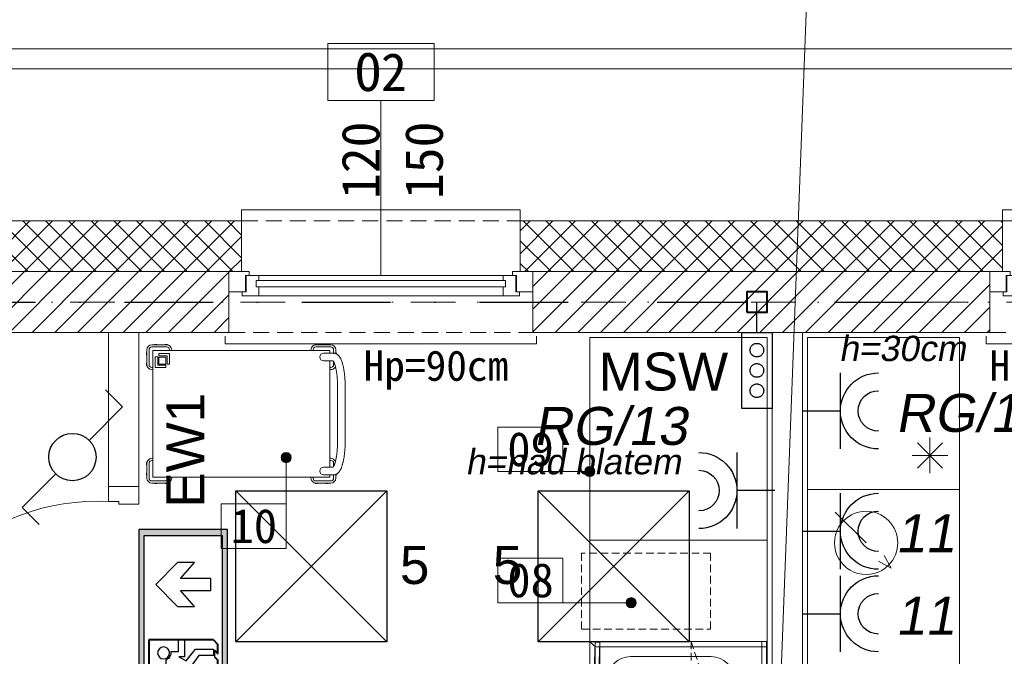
# Model space of a CAD drawing. Header units: millimetres. Extents: x 10621 to 19021, y -6486 to -3516.
# Tile 14 of 26: x 11590 to 11978, y -4113 to -3862. Entities that reach past the tile are written whole.
import ezdxf
from ezdxf.enums import TextEntityAlignment as Align

# ---------------------------------------------------------------- set-up
doc = ezdxf.new("R2010")
doc.units = ezdxf.units.MM
for name, pattern in [('DASHDOT', [1, 0.5, -0.25, 0, -0.25]), ('DASHED', [0.75, 0.5, -0.25]), ('HIDDEN2', [4.7625, 3.175, -1.5875]), ('Kreski i kropki', [335.138881, 176.388884, -88.194442, 0, -70.555556])]:
    doc.linetypes.add(name, pattern=pattern)
doc.layers.get('0').update_dxf_attribs({"color": 8, "lineweight": 15})
for name, color, linetype, lineweight in [('3987417c-e224-4861-8c51-863ca10e2d8a$0$LABO _ WYPOSAŻENIE _ 3 WIDOKOWA CIENKA', 8, 'Continuous', 15), ('3987417c-e224-4861-8c51-863ca10e2d8a$0$T_opisy', 8, 'Continuous', 15), ('___ROK_01', 1, 'Continuous', 30), ('___ROK_03', 7, 'Continuous', 20), ('___ROK_04', 94, 'Continuous', 30), ('___ROK_05', 1, 'Continuous', 30), ('___ROK_Oświetlenie ewakuacyjne', 6, 'Continuous', 30), ('_k_aranżacja', 8, 'Continuous', 15), ('_k_krawężnik', 8, 'Continuous', 15), ('_k_kreskowanie', 8, 'Continuous', 15), ('_k_ocieplenie', 8, 'Continuous', 15), ('_k_opis', 8, 'Continuous', 15), ('_k_osie', 8, 'Kreski i kropki', 15), ('_k_stolarka', 8, 'Continuous', 15), ('_k_wyposażenia', 8, 'Continuous', 15), ('_k_zarys', 8, 'HIDDEN2', 15), ('_k_śc_dz_nadziemie', 8, 'Continuous', 15), ('_k_ściany', 8, 'Continuous', 15)]:
    doc.layers.add(name, color=color, linetype=linetype, lineweight=lineweight)
doc.styles.add('3987417c-e224-4861-8c51-863ca10e2d8a$0$MAJOR', font='ROMANS.SHX', dxfattribs={"width": 0.7})
doc.styles.add('GENERATED_STYLE_1', font='msgothic.ttc')
doc.styles.add('Malanow_1_100', font='isocpeur.ttf')
doc.styles.get("Standard").update_dxf_attribs({"font": 'arial.ttf'})

# ---------------------------------------------------------------- blocks, each defined once
blk = doc.blocks.new('czajnik')
at = {"layer": '_k_wyposażenia'}
for p, q in [((29072.91, -2966.98), (29060.75, -2954.83)), ((29082.82, -2976.9), (29077.86, -2974.14)), ((29082.82, -2976.9), (29080.07, -2971.93))]:
    blk.add_line(p, q, dxfattribs=at)
for start_param, end_param in [(3.141593, 6.283185), (0, 3.141593)]:
    blk.add_ellipse((29072.91, -2966.98), major_axis=(-8.84, 8.84), ratio=1, start_param=start_param, end_param=end_param, dxfattribs=at)
blk = doc.blocks.new('3987417c-e224-4861-8c51-863ca10e2d8a$0$A$Ca22019d2')
for p, q in [((7.95, 54.75), (2.15, 54.75)), ((4.05, 54.9), (3.15, 54.9)), ((3.15, 54.9), (3.15, 54.75)), ((4.05, 54.75), (4.05, 54.9)), ((8.25, 54.9), (7.35, 54.9)), ((7.35, 54.9), (7.35, 54.75)), ((8.25, 54.73), (8.25, 54.9)), ((66.65, 54.9), (67.55, 54.9)), ((66.65, 54.9), (66.65, 54.73)), ((66.95, 54.75), (72.75, 54.75)), ((67.55, 54.75), (67.55, 54.9)), ((70.85, 54.9), (71.75, 54.9)), ((70.85, 54.9), (70.85, 54.75)), ((71.75, 54.75), (71.75, 54.9)), ((0, 50.85), (0, 51.75)), ((0.15, 51.75), (0, 51.75)), ((0, 50.85), (0.15, 50.85)), ((0.15, 46.95), (0.15, 52.75)), ((1, 52.75), (1, 46.95)), ((2.15, 53.9), (7.95, 53.9)), ((9.1, 52.75), (9.1, 52.45)), ((9.95, 52.45), (9.95, 52.75)), ((64.95, 52.45), (64.95, 52.75)), ((65.8, 52.75), (65.8, 52.45)), ((72.75, 53.9), (66.95, 53.9)), ((70.35, 51.45), (69.95, 51.45)), ((73.92, 51.45), (70.35, 51.45)), ((73.9, 52.75), (73.9, 51.45)), ((74.75, 51.29), (74.75, 52.75)), ((74.9, 51.75), (74.75, 51.75)), ((74.9, 51.23), (74.9, 51.75)), ((0, 46.65), (0, 47.55)), ((0.15, 47.55), (0, 47.55)), ((69.95, 48.45), (70.35, 48.45)), ((70.35, 48.45), (73.68, 48.45)), ((73.9, 48.11), (73.9, 46.95)), ((0, 46.65), (0.17, 46.65)), ((2.15, 45.8), (2.45, 45.8)), ((2.45, 44.95), (2.15, 44.95)), ((72.75, 45.8), (72.45, 45.8)), ((72.45, 44.95), (72.75, 44.95)), ((75.45, 38.25), (75.45, 16.65)), ((78.45, 16.65), (78.45, 38.25)), ((0, 8.25), (0, 7.35)), ((0.17, 8.25), (0, 8.25)), ((0.15, 7.95), (0.15, 2.15)), ((1, 2.15), (1, 7.95)), ((2.45, 9.95), (2.15, 9.95)), ((2.15, 9.1), (2.45, 9.1)), ((72.45, 9.95), (72.75, 9.95)), ((72.75, 9.1), (72.45, 9.1)), ((73.9, 6.79), (73.9, 7.95)), ((0, 7.35), (0.15, 7.35)), ((0, 4.05), (0, 3.15)), ((0.15, 4.05), (0, 4.05)), ((70.35, 6.45), (69.95, 6.45)), ((73.68, 6.45), (70.35, 6.45)), ((0, 3.15), (0.15, 3.15)), ((2.15, 1), (7.95, 1)), ((7.95, 0.15), (2.15, 0.15)), ((3.15, 0.15), (3.15, 0)), ((4.05, 0), (3.15, 0)), ((4.05, 0), (4.05, 0.15)), ((7.35, 0.15), (7.35, 0)), ((8.25, 0), (7.35, 0)), ((8.25, 0), (8.25, 0.17)), ((9.1, 2.15), (9.1, 2.45)), ((9.95, 2.45), (9.95, 2.15)), ((64.95, 2.45), (64.95, 2.15)), ((65.8, 2.15), (65.8, 2.45)), ((66.65, 0.17), (66.65, 0)), ((66.65, 0), (67.55, 0)), ((72.75, 1), (66.95, 1)), ((66.95, 0.15), (72.75, 0.15)), ((67.55, 0), (67.55, 0.15)), ((69.95, 3.45), (70.35, 3.45)), ((70.35, 3.45), (73.92, 3.45)), ((70.85, 0.15), (70.85, 0)), ((70.85, 0), (71.75, 0)), ((71.75, 0), (71.75, 0.15)), ((73.9, 2.15), (73.9, 3.45)), ((74.75, 3.61), (74.75, 2.15)), ((74.75, 3.15), (74.9, 3.15)), ((74.9, 3.67), (74.9, 3.15))]:
    blk.add_line(p, q)
for points in [[(72.45, 3.45), (72.45, 2.45), (2.45, 2.45), (2.45, 52.45), (72.45, 52.45), (72.45, 51.45)], [(72.45, 48.45), (72.45, 6.45)], [(3.48, 4.94), (3.48, 9.13), (7.69, 9.13), (7.69, 8.21), (4.42, 8.21), (4.42, 4.94), (3.48, 4.94), (4.42, 4.94)], [(4.91, 4.47), (8.17, 4.47), (8.17, 7.72), (9.1, 7.72), (9.1, 3.53), (4.91, 3.53), (4.91, 4.47)]]:
    blk.add_lwpolyline(points)
blk.add_lwpolyline([(4.92, 7.72), (7.67, 7.72), (7.67, 4.97), (4.92, 4.97)], close=True)
for centre, radius, start, end in [((2.15, 52.75), 2, 90, 180), ((7.95, 52.75), 2, 0, 90), ((66.95, 52.75), 2, 90, 180), ((72.75, 52.75), 2, 0, 90), ((2.15, 52.75), 1.15, 90, 180), ((7.95, 52.75), 1.15, 0, 90), ((66.95, 52.75), 1.15, 90, 180), ((69.95, 49.95), 1.5, 90, 270), ((72.75, 52.75), 1.15, 0, 90), ((2.15, 46.95), 2, 180, 270), ((2.15, 46.95), 1.15, 180, 270), ((72.75, 46.95), 1.15, 270, 0), ((72.75, 46.95), 2, 270, 337.6585), ((2.15, 7.95), 2, 90, 180), ((2.15, 7.95), 1.15, 90, 180), ((72.75, 7.95), 2, 21.6954, 90), ((72.75, 7.95), 1.15, 0, 90), ((69.95, 4.95), 1.5, 90, 270), ((2.15, 2.15), 2, 180, 270), ((2.15, 2.15), 1.15, 180, 270), ((7.95, 2.15), 2, 270, 0), ((7.95, 2.15), 1.15, 270, 0), ((66.95, 2.15), 2, 180, 270), ((66.95, 2.15), 1.15, 180, 270), ((72.75, 2.15), 2, 270, 0), ((72.75, 2.15), 1.15, 270, 0)]:
    blk.add_arc(centre, radius, start, end)
for points, knots in [([(78.45, 38.25), (78.45, 38.36), (78.45, 38.68), (78.44, 39.21), (78.42, 39.83), (78.4, 40.45), (78.37, 41.07), (78.32, 41.68), (78.27, 42.28), (78.21, 42.87), (78.15, 43.45), (78.07, 44.02), (77.99, 44.58), (77.9, 45.12), (77.8, 45.65), (77.69, 46.16), (77.58, 46.65), (77.46, 47.13), (77.32, 47.59), (77.18, 48.03), (77.03, 48.45), (76.87, 48.86), (76.69, 49.24), (76.5, 49.61), (76.29, 49.96), (76.07, 50.27), (75.85, 50.53), (75.63, 50.75), (75.41, 50.93), (75.19, 51.09), (74.95, 51.21), (74.7, 51.32), (74.44, 51.4), (74.17, 51.44), (74, 51.45), (73.92, 51.45)], [0, 0, 0, 0, 0.016783, 0.048646, 0.080517, 0.112401, 0.144304, 0.176235, 0.208202, 0.240216, 0.272286, 0.304426, 0.33665, 0.368975, 0.401423, 0.434019, 0.466794, 0.499787, 0.533047, 0.566632, 0.600617, 0.635087, 0.670133, 0.705816, 0.742076, 0.778392, 0.808944, 0.837176, 0.863332, 0.887809, 0.911004, 0.933263, 0.957153, 0.980204, 1, 1, 1, 1]), ([(73.68, 48.45), (73.68, 48.45), (73.7, 48.42), (73.74, 48.37), (73.82, 48.25), (73.9, 48.11), (73.99, 47.94), (74.09, 47.73), (74.19, 47.49), (74.29, 47.22), (74.39, 46.92), (74.49, 46.59), (74.59, 46.23), (74.69, 45.85), (74.78, 45.44), (74.87, 45), (74.95, 44.54), (75.03, 44.07), (75.11, 43.57), (75.17, 43.06), (75.23, 42.53), (75.29, 41.98), (75.33, 41.43), (75.37, 40.86), (75.4, 40.29), (75.43, 39.71), (75.44, 39.12), (75.45, 38.64), (75.45, 38.35), (75.45, 38.25)], [0.0798104, 0.0798104, 0.0798104, 0.0798104, 0.0820924, 0.1118573, 0.1424248, 0.1738603, 0.206164, 0.2392938, 0.2731832, 0.3077534, 0.3429227, 0.378612, 0.4147482, 0.4512657, 0.4881074, 0.5252237, 0.562572, 0.6001162, 0.6378254, 0.6756736, 0.7136382, 0.7516999, 0.7898421, 0.8280501, 0.866311, 0.9046133, 0.9429462, 0.9813, 1, 1, 1, 1]), ([(75.45, 16.65), (75.45, 16.55), (75.45, 16.25), (75.44, 15.75), (75.43, 15.17), (75.4, 14.59), (75.37, 14.01), (75.33, 13.45), (75.28, 12.89), (75.23, 12.35), (75.17, 11.82), (75.1, 11.3), (75.03, 10.8), (74.95, 10.32), (74.86, 9.86), (74.77, 9.43), (74.68, 9.01), (74.58, 8.63), (74.48, 8.27), (74.37, 7.93), (74.27, 7.63), (74.17, 7.36), (74.06, 7.12), (73.96, 6.91), (73.87, 6.74), (73.79, 6.6), (73.72, 6.51), (73.69, 6.46), (73.68, 6.45)], [0, 0, 0, 0, 0.0201642, 0.0585284, 0.0968867, 0.1352266, 0.1735385, 0.2118124, 0.2500374, 0.2882015, 0.3262911, 0.364291, 0.4021836, 0.4399487, 0.4775625, 0.5149975, 0.5522209, 0.5891944, 0.625873, 0.662204, 0.6981264, 0.7335706, 0.7684596, 0.8027108, 0.8362414, 0.8689768, 0.9008647, 0.9201399, 0.9201399, 0.9201399, 0.9201399]), ([(73.92, 3.45), (74, 3.45), (74.17, 3.46), (74.43, 3.5), (74.68, 3.57), (74.93, 3.67), (75.16, 3.8), (75.39, 3.95), (75.61, 4.13), (75.82, 4.34), (76.03, 4.58), (76.23, 4.86), (76.43, 5.17), (76.63, 5.53), (76.81, 5.91), (76.98, 6.31), (77.14, 6.74), (77.29, 7.19), (77.42, 7.65), (77.55, 8.13), (77.67, 8.62), (77.78, 9.13), (77.88, 9.66), (77.97, 10.2), (78.06, 10.76), (78.13, 11.33), (78.2, 11.91), (78.26, 12.5), (78.31, 13.1), (78.36, 13.71), (78.39, 14.33), (78.42, 14.95), (78.44, 15.57), (78.45, 16.14), (78.45, 16.5), (78.45, 16.65)], [0, 0, 0, 0, 0.019889, 0.041977, 0.064139, 0.086646, 0.109794, 0.133917, 0.159395, 0.186639, 0.216038, 0.247809, 0.281757, 0.317147, 0.352964, 0.388411, 0.423306, 0.457659, 0.491544, 0.525039, 0.558217, 0.591137, 0.623846, 0.656382, 0.688777, 0.721055, 0.753238, 0.785342, 0.817382, 0.849369, 0.881315, 0.913229, 0.945119, 0.976994, 1, 1, 1, 1])]:
    blk.add_open_spline(points, degree=3, knots=knots)
blk = doc.blocks.new('3987417c-e224-4861-8c51-863ca10e2d8a$0$A$C46b7e9b8')
for p, q in [((0, 0), (0, 70)), ((0, 70), (90, 70)), ((90, 70), (90, 0)), ((0, 69.8), (90, 69.8)), ((2.1, 2.44), (2.1, 69.8)), ((87.9, 69.8), (87.9, 2.4)), ((15.1, 57), (46.9, 57)), ((62, 52), (87, 52)), ((6, 16.1), (6, 47.9)), ((56, 47.9), (56, 16.1)), ((62, 47), (87, 47)), ((62, 42), (87, 42)), ((62, 37), (87, 37)), ((62, 32), (87, 32)), ((62, 27), (87, 27)), ((62, 22), (87, 22)), ((62, 17), (87, 17)), ((62, 12), (87, 12)), ((46.9, 7), (15.1, 7)), ((90, 0), (0, 0)), ((1.89, 1.92), (0.21, 0.21)), ((87.6, 2.1), (2.4, 2.14)), ((88.11, 1.89), (89.79, 0.21))]:
    blk.add_line(p, q)
at = {"ltscale": 0.2}
for p, q in [((90, 68), (0, 68)), ((0, 4), (90, 4))]:
    blk.add_line(p, q, dxfattribs=at)
blk.add_lwpolyline([(0, 0), (-40, 0), (-40, 70), (0, 70)])
for points in [[(49.67, 2.28), (0.3, 4), (0.24, 2.2), (49.61, 0.48)], [(50.33, 2.28), (89.7, 4), (89.76, 2.2), (50.39, 0.48)]]:
    blk.add_lwpolyline(points, close=True, dxfattribs=at)
blk.add_circle((48, 49), 2.5)
for centre, start, end in [((15.1, 47.9), 90, 180), ((46.9, 47.9), 0, 90), ((15.1, 16.1), 180, 270), ((46.9, 16.1), 270, 0)]:
    blk.add_arc(centre, 9.1, start, end)
blk = doc.blocks.new('D_90')
at = {"layer": '_k_stolarka'}
for points in [[(135855.75, 36151.65), (135855.75, 36163.65), (135862.75, 36163.65), (135862.75, 36155.65), (135861.75, 36155.65), (135861.75, 36151.65), (135855.75, 36151.65)], [(135959.75, 36151.65), (135959.75, 36163.65), (135952.75, 36163.65), (135952.75, 36155.65), (135953.75, 36155.65), (135953.75, 36151.65), (135959.75, 36151.65)]]:
    blk.add_lwpolyline(points, dxfattribs=at)
blk.add_lwpolyline([(135861.75, 36151.65), (135865.75, 36151.65), (135865.75, 36061.65), (135861.75, 36061.65)], close=True, dxfattribs=at)
blk.add_lwpolyline([(135865.75, 36061.65, 0.441517), (135953.75, 36151.65)], format="xyb", dxfattribs=at)
at = {"layer": '_k_ściany'}
for points in [[(135855.75, 36151.65), (135855.75, 36163.65)], [(135959.75, 36151.65), (135959.75, 36163.65)]]:
    blk.add_lwpolyline(points, dxfattribs=at)
blk = doc.blocks.new('O_120_rzut')
at = {"layer": '_k_opis'}
blk.add_lwpolyline([(-60, -22.5), (-60, -91.5), (-39, -91.5), (-39, -114), (-81, -114), (-81, -91.5), (-60, -91.5)], dxfattribs=at)
at = {"layer": '_k_stolarka'}
for points in [[(-121.5, 1.5), (-121.5, 4.5), (1.5, 4.5), (1.5, 1.5)], [(-114.75, -16), (-114.75, -14.5), (-108.25, -14.5), (-108.25, -18), (-109.25, -18), (-109.25, -20.5), (-108.25, -20.5), (-108.25, -22.5), (-113.25, -22.5), (-113.25, -16), (-114.75, -16)], [(-5.25, -16), (-5.25, -14.5), (-11.75, -14.5), (-11.75, -18), (-10.75, -18), (-10.75, -20.5), (-11.75, -20.5), (-11.75, -22.5), (-6.75, -22.5), (-6.75, -16), (-5.25, -16)], [(-120, -16), (-120, -24), (-112, -24), (-112, -22.5), (-113.5, -22.5), (-113.5, -16), (-120, -16)], [(0, -16), (0, -24), (-8, -24), (-8, -22.5), (-6.5, -22.5), (-6.5, -16), (0, -16)], [(-115, -44), (-115, -48.35), (-5, -48.35), (-5, -42)]]:
    blk.add_lwpolyline(points, dxfattribs=at)
for points in [[(-11.75, -18), (-108.25, -18), (-108.25, -14.5), (-11.75, -14.5)], [(-108.25, -22.5), (-11.75, -22.5), (-11.75, -20.5), (-108.25, -20.5)]]:
    blk.add_lwpolyline(points, close=True, dxfattribs=at)
at = {"layer": '_k_zarys', "ltscale": 2}
for points in [[(-120, 0), (0, 0)], [(-115, -44), (-5, -44)]]:
    blk.add_lwpolyline(points, dxfattribs=at)
at = {"layer": '_k_ściany'}
for points in [[(-120, 0), (-120, -24), (-115, -24), (-115, -44)], [(0, 0), (0, -24), (-5, -24), (-5, -44)]]:
    blk.add_lwpolyline(points, dxfattribs=at)
blk = doc.blocks.new('aranzacja_1')
at = {"layer": '_k_aranżacja', "ltscale": 0.1}
blk.add_lwpolyline([(-3.5, 0), (15.5, 0), (15.5, -13), (-3.5, -13)], close=True, dxfattribs=at)
at = {"layer": '_k_aranżacja', "ltscale": 0.1, "style": 'GENERATED_STYLE_1', "flags": 4}
blk.add_attdef('ARANŻACJA', text='', height=10, dxfattribs=at).set_placement((6.06, -11.43), align=Align.CENTER)
blk = doc.blocks.new('ar_linia')
at = {"layer": '_k_aranżacja'}
h = blk.add_hatch(color=256, dxfattribs=at)
h.dxf.hatch_style = 1
h.paths.add_polyline_path([(-2, 0, 1), (2, 0, 1)])
blk.add_lwpolyline([(27, 0), (2, 0)], dxfattribs=at)
blk.add_circle((0, 0), 2, dxfattribs=at)
blk = doc.blocks.new('1s')
at = {"layer": '___ROK_01', "ltscale": 0.5}
for p, q in [((-10734.43, -10260.07), (-10740.54, -10266.18)), ((-10722.41, -10272.09), (-10734.43, -10260.07)), ((-10710.39, -10284.11), (-10698.37, -10296.13)), ((-10698.37, -10296.13), (-10692.26, -10290.02))]:
    blk.add_line(p, q, dxfattribs=at)
blk.add_circle((-10716.4, -10278.1), 8.5, dxfattribs=at)
blk = doc.blocks.new('MF_Gniazdo IP44')
at = {"layer": '___ROK_05'}
blk.add_line((3685.42, 1605), (3685.42, 1620), dxfattribs=at)
blk.add_lwpolyline([(3670.42, 1620), (3700.42, 1620)], dxfattribs=at)
for radius in [15, 8]:
    blk.add_arc((3685.42, 1635), radius, 180, 0, dxfattribs=at)
blk = doc.blocks.new('DG')
at = {"layer": '___ROK_Oświetlenie ewakuacyjne', "linetype": 'ByBlock'}
h = blk.add_hatch(color=256, dxfattribs=at)
h.paths.add_polyline_path([(-0.92, 34.23), (69.08, 34.23), (69.08, -0.77), (-0.92, -0.77)])
h.paths.add_polyline_path([(1.54, 32.26), (66.63, 32.26), (66.63, 1.21), (1.54, 1.21)], flags=16)
at = {"layer": '___ROK_Oświetlenie ewakuacyjne'}
for p, q in [((12.09, 19.05), (20.78, 27.53)), ((20.78, 27.53), (29.47, 19.05)), ((57, 23.48), (50.5, 23.49)), ((60.56, 17.65), (57, 23.48)), ((47.27, 21.68), (47.27, 18.64)), ((56.23, 15.6), (53.21, 21.11)), ((53.21, 21.11), (55.91, 21.11)), ((55.91, 21.11), (58.82, 16.48)), ((12.09, 12.28), (12.09, 19.05)), ((18.37, 17.8), (12.09, 12.28)), ((18.37, 5.81), (18.37, 17.8)), ((29.47, 12.28), (23.19, 17.8)), ((23.19, 17.8), (23.19, 5.81)), ((29.47, 19.05), (29.47, 12.28)), ((47.27, 18.64), (42.7, 18.64)), ((42.7, 18.64), (42.7, 16.29)), ((42.7, 16.29), (49.38, 16.28)), ((49.38, 16.28), (49.38, 18.44)), ((49.38, 18.44), (50.94, 15.55)), ((56.23, 10.93), (56.23, 15.6)), ((58.82, 16.48), (60.56, 17.65)), ((50.94, 15.55), (46.32, 11.89)), ((46.32, 11.89), (46.32, 4.82)), ((48.88, 10.54), (53.52, 13.99)), ((53.52, 13.99), (53.51, 8.22)), ((48.88, 4.82), (48.88, 10.54)), ((53.51, 8.22), (60.78, 8.22)), ((60.79, 10.93), (56.23, 10.93)), ((60.78, 8.22), (60.79, 10.93)), ((23.19, 5.81), (18.37, 5.81)), ((46.32, 4.82), (48.88, 4.82)), ((46.75, 4.39), (49.31, 4.39))]:
    blk.add_line(p, q, dxfattribs=at)
at = {"layer": '___ROK_Oświetlenie ewakuacyjne', "lineweight": 40}
for p, q in [((42.7, 30.38), (59.77, 30.38)), ((42.7, 4.82), (42.7, 30.38)), ((59.77, 30.38), (59.77, 18.95)), ((59.77, 17.11), (59.77, 10.93)), ((59.77, 8.22), (59.77, 4.82)), ((42.7, 4.82), (44.51, 3.02)), ((46.75, 4.39), (48.13, 3.02)), ((49.31, 4.39), (50.69, 3.02)), ((59.77, 4.82), (61.58, 3.02)), ((48.13, 3.02), (44.51, 3.02)), ((61.58, 3.02), (50.69, 3.02))]:
    blk.add_line(p, q, dxfattribs=at)
at = {"layer": '___ROK_Oświetlenie ewakuacyjne'}
for points in [[(-0.92, 34.23), (69.08, 34.23), (69.08, -0.77), (-0.92, -0.77)], [(1.54, 32.26), (66.63, 32.26), (66.63, 1.21), (1.54, 1.21)]]:
    blk.add_lwpolyline(points, close=True, dxfattribs=at)
blk.add_circle((47.8, 24.52), 2.34, dxfattribs=at)
blk.add_arc((47.8, 24.52), 2.88, 259.4003, 339.1396, dxfattribs=at)
blk = doc.blocks.new('Oprawa Roma')
at = {"layer": '___ROK_01', "linetype": 'ByBlock'}
blk.add_lwpolyline([(389.83, 2380.96), (449.43, 2380.96), (449.43, 2321.36), (389.83, 2321.36)], close=True, dxfattribs=at)
for points in [[(389.83, 2380.96), (449.43, 2321.36)], [(389.83, 2321.36), (449.43, 2380.96)]]:
    blk.add_lwpolyline(points, dxfattribs=at)

msp = doc.modelspace()

# ---------------------------------------------------------------- hatches: boundary and pattern name
at = {"layer": '_k_kreskowanie', "ltscale": 2, "transparency": 33554687}
h = msp.add_hatch(dxfattribs=at)
h.set_pattern_fill('ANSI37', color=256, scale=2)
h.set_pattern_definition([(45, (8408.7215, -804.042), (-4.490128, 4.490128), []), (135, (8408.7215, -804.042), (-4.490128, -4.490128), [])])
h.paths.add_polyline_path([(11980.67, -4995.27), (11980.67, -4975.27), (11408.67, -4975.27), (11408.67, -4840.27), (11388.67, -4840.27), (11388.67, -4995.27)], flags=17)
h.paths.add_polyline_path([(12230.67, -4895.27), (12230.67, -4875.27), (12187.67, -4875.27), (12187.67, -4975.27), (12090.67, -4975.27), (12090.67, -4995.27), (12207.67, -4995.27), (12207.67, -4895.27)], flags=17)
h.paths.add_polyline_path([(13253.67, -4168.27), (13273.67, -4168.27), (13273.67, -3941.27), (12617.67, -3941.27), (12617.67, -3961.27), (13253.67, -3961.27)])
h.paths.add_polyline_path([(13253.67, -4568.27), (13273.67, -4568.27), (13273.67, -4368.27), (13253.67, -4368.27)])
h.paths.add_polyline_path([(13170.17, -4975.27), (13170.17, -4995.27), (13273.67, -4995.27), (13273.67, -4768.27), (13253.67, -4768.27), (13253.67, -4975.27)])
h.paths.add_polyline_path([(12910.17, -4975.27), (12910.17, -4995.27), (13060.17, -4995.27), (13060.17, -4975.27)])
h.paths.add_polyline_path([(12540.17, -4995.27), (12540.17, -4975.27), (12443.67, -4975.27), (12443.67, -4895.27), (12443.67, -4875.27), (12400.67, -4875.27), (12400.67, -4895.27), (12423.67, -4895.27), (12423.67, -4995.27)])
h.paths.add_polyline_path([(12650.17, -4975.27), (12650.17, -4995.27), (12800.17, -4995.27), (12800.17, -4975.27)])
h.paths.add_polyline_path([(11408.67, -4607.27), (11388.67, -4607.27), (11388.67, -4690.27), (11408.67, -4690.27)])
h.paths.add_polyline_path([(11408.67, -4374.67), (11388.67, -4374.67), (11388.67, -4457.27), (11408.67, -4457.27)])
h.paths.add_polyline_path([(11408.67, -4142.07), (11388.67, -4142.07), (11388.67, -4224.67), (11408.67, -4224.67)])
h.paths.add_polyline_path([(11677.23, -3961.27), (11677.23, -3941.27), (11388.67, -3941.27), (11388.67, -4038.07), (11408.67, -4038.07), (11408.67, -3961.27)])
h.paths.add_polyline_path([(12087.69, -3941.27), (12087.69, -3961.27), (12507.67, -3961.27), (12507.67, -3941.27)])
h.paths.add_polyline_path([(11977.69, -3961.27), (11977.69, -3941.27), (11787.23, -3941.27), (11787.23, -3961.27)])
h = msp.add_hatch(dxfattribs=at)
h.set_pattern_fill('ANSI31', color=256, scale=2)
h.set_pattern_definition([(45, (8408.7215, -804.042), (-4.490128, 4.490128), [])])
h.paths.add_polyline_path([(12230.67, -4875.27), (12230.67, -4851.27), (12163.67, -4851.27), (12163.67, -4951.27), (12095.67, -4951.27), (12095.67, -4975.27), (12187.67, -4975.27), (12187.67, -4875.27)])
h.paths.add_polyline_path([(13229.67, -4168.27), (13253.67, -4168.27), (13253.67, -3961.27), (12622.67, -3961.27), (12622.67, -3985.27), (12722.67, -3985.27), (12722.67, -4211.27), (12740.67, -4211.27), (12740.67, -3985.27), (13229.67, -3985.27)])
h.paths.add_polyline_path([(13229.67, -4568.27), (13253.67, -4568.27), (13253.67, -4368.27), (13229.67, -4368.27)])
h.paths.add_polyline_path([(13175.17, -4951.27), (13175.17, -4975.27), (13253.67, -4975.27), (13253.67, -4768.27), (13229.67, -4768.27), (13229.67, -4951.27)])
h.paths.add_polyline_path([(12915.17, -4951.27), (12915.17, -4975.27), (13055.17, -4975.27), (13055.17, -4951.27)])
h.paths.add_polyline_path([(12655.17, -4951.27), (12655.17, -4975.27), (12795.17, -4975.27), (12795.17, -4951.27), (12740.67, -4951.27), (12740.67, -4607.27), (12722.67, -4607.27), (12722.67, -4951.27)])
h.paths.add_polyline_path([(12535.17, -4975.27), (12535.17, -4951.27), (12467.67, -4951.27), (12467.67, -4875.27), (12467.67, -4851.27), (12400.67, -4851.27), (12400.67, -4875.27), (12443.67, -4875.27), (12443.67, -4975.27)])
h.paths.add_polyline_path([(11408.67, -4685.27), (11432.67, -4685.27), (11432.67, -4607.27), (11408.67, -4607.27)])
h.paths.add_polyline_path([(11432.67, -4845.27), (11408.67, -4845.27), (11408.67, -4975.27), (11975.67, -4975.27), (11975.67, -4951.27), (11432.67, -4951.27)])
h.paths.add_polyline_path([(11432.67, -4142.07), (11408.67, -4142.07), (11408.67, -4219.67), (11432.67, -4219.67)])
h.paths.add_polyline_path([(11672.23, -3985.27), (11672.23, -3961.27), (11408.67, -3961.27), (11408.67, -4038.07), (11432.67, -4038.07), (11432.67, -3985.27)])
h.paths.add_polyline_path([(11972.69, -3985.27), (11972.69, -3961.27), (11792.23, -3961.27), (11792.23, -3985.27)])
h.paths.add_polyline_path([(12092.69, -3961.27), (12092.69, -3985.27), (12502.67, -3985.27), (12502.67, -3961.27)])
h.paths.add_polyline_path([(11500.67, -4457.27), (11500.67, -4439.27), (11432.67, -4439.27), (11432.67, -4379.67), (11408.67, -4379.67), (11408.67, -4457.27)])
h.paths.add_polyline_path([(11604.67, -4439.27), (11604.67, -4457.27), (11689.08, -4457.27), (11689.08, -4439.27)])
h.paths.add_polyline_path([(11906.69, -4457.27), (11906.69, -4439.27), (11793.08, -4439.27), (11793.08, -4457.27)])
h.paths.add_polyline_path([(12140.69, -4457.27), (12140.69, -4439.27), (12010.69, -4439.27), (12010.69, -4457.27)])
h.paths.add_polyline_path([(12505.67, -4439.27), (12505.67, -4457.27), (12740.67, -4457.27), (12740.67, -4315.27), (12722.67, -4315.27), (12722.67, -4439.27)])
h.paths.add_polyline_path([(12413.67, -4457.27), (12413.67, -4439.27), (12244.69, -4439.27), (12244.69, -4457.27)])

# ---------------------------------------------------------------- linework, layer by layer
at = {"layer": '___ROK_03'}
msp.add_lwpolyline([(11900.48, -3852.31), (11884.69, -4264.64)], dxfattribs=at)
at = {"layer": '___ROK_04'}
msp.add_line((11880.69, -3985.27), (11880.69, -3973.27), dxfattribs=at)
at = {"layer": '___ROK_04', "lineweight": 40}
msp.add_lwpolyline([(11876.69, -3977.27), (11884.69, -3977.27), (11884.69, -3969.27), (11876.69, -3969.27), (11876.69, -3977.27)], dxfattribs=at)
at = {"layer": '___ROK_04', "linetype": 'DASHDOT', "ltscale": 70}
for points in [[(11420.67, -3973.27), (13241.67, -3973.27), (13241.67, -4963.27), (12455.67, -4963.27), (12455.67, -4863.27), (12175.67, -4863.27), (12175.67, -4963.27), (11420.67, -4963.27)], [(11874.69, -4015.27), (11874.69, -3985.27), (11886.69, -3985.27), (11886.69, -4015.27)]]:
    msp.add_lwpolyline(points, close=True, dxfattribs=at)
for centre in [(11880.69, -3992.27), (11880.69, -4000.27), (11880.69, -4008.27)]:
    msp.add_circle(centre, 2.69, dxfattribs=at)
at = {"layer": '_k_krawężnik'}
for points in [[(13341.67, -4099.27), (13341.67, -3873.27), (11320.67, -3873.27), (11320.67, -4000.27)], [(13333.67, -4099.27), (13333.67, -3881.27), (11328.67, -3881.27), (11328.67, -4000.27)]]:
    msp.add_lwpolyline(points, dxfattribs=at)
at = {"layer": '_k_ocieplenie'}
for points in [[(11677.23, -3941.27), (11388.67, -3941.27), (11388.67, -4038.07)], [(11977.69, -3941.27), (11787.23, -3941.27)]]:
    msp.add_lwpolyline(points, dxfattribs=at)
at = {"layer": '_k_osie', "ltscale": 0.1}
msp.add_lwpolyline([(10903.67, -3973.27), (13823.67, -3973.27)], dxfattribs=at)
at = {"layer": '_k_wyposażenia', "linetype": 'DASHED', "ltscale": 6}
msp.add_line((11854.69, -4107.27), (11884.69, -4197.27), dxfattribs=at)
at = {"layer": '_k_wyposażenia'}
for points in [[(11884.69, -3987.27), (11814.69, -3987.27), (11814.69, -4067.27), (11884.69, -4067.27)], [(11900.69, -4227.27), (11960.69, -4227.27), (11960.69, -3987.27), (11900.69, -3987.27)]]:
    msp.add_lwpolyline(points, close=True, dxfattribs=at)
at = {"layer": '_k_wyposażenia', "ltscale": 2}
msp.add_lwpolyline([(11960.69, -3987.27), (11900.69, -3987.27), (11900.69, -4047.27), (11960.69, -4047.27)], close=True, dxfattribs=at)
at = {"layer": '_k_wyposażenia'}
for points in [[(11949.05, -4026.75), (11949.05, -4040.89)], [(11954.05, -4028.82), (11944.05, -4038.82)], [(11954.05, -4038.82), (11944.05, -4028.82)], [(11941.98, -4033.82), (11956.12, -4033.82)]]:
    msp.add_lwpolyline(points, dxfattribs=at)
at = {"layer": '_k_wyposażenia', "linetype": 'DASHED', "ltscale": 6}
for points in [[(11811.44, -4102.42), (11862.44, -4102.42), (11862.44, -4072.42), (11811.44, -4072.42)], [(11884.69, -4197.27), (11884.69, -4107.27), (11854.69, -4107.27), (11854.69, -4197.27)]]:
    msp.add_lwpolyline(points, close=True, dxfattribs=at)
at = {"layer": '_k_ściany'}
for points in [[(11677.23, -3961.27), (11408.67, -3961.27), (11408.67, -4038.07)], [(11977.69, -3961.27), (11787.23, -3961.27)], [(11672.23, -3985.27), (11432.67, -3985.27), (11432.67, -4038.07)], [(11636.69, -4046.07), (11636.69, -3985.27), (11624.69, -3985.27), (11624.69, -4046.07)], [(11636.69, -4046.07), (11636.69, -3985.27), (11672.23, -3985.27)], [(11972.69, -3985.27), (11792.23, -3985.27)], [(11792.23, -3985.27), (11886.69, -3985.27), (11886.69, -4439.27), (11793.08, -4439.27)]]:
    msp.add_lwpolyline(points, dxfattribs=at)
msp.add_lwpolyline([(11886.69, -4439.27), (11898.69, -4439.27), (11898.69, -3985.27), (11886.69, -3985.27)], close=True, dxfattribs=at)

# ---------------------------------------------------------------- block references
at = {"layer": '3987417c-e224-4861-8c51-863ca10e2d8a$0$LABO _ WYPOSAŻENIE _ 3 WIDOKOWA CIENKA', "xscale": -1, "rotation": 180}
msp.add_blockref('3987417c-e224-4861-8c51-863ca10e2d8a$0$A$Ca22019d2', (11639.67, -3990.02), dxfattribs=at)
at = {"layer": '___ROK_01', "xscale": 1.1, "yscale": 1.1, "zscale": 1.1, "rotation": 270}
msp.add_blockref('1s', (22916.33, -15822.53), dxfattribs=at)
at = {"layer": '___ROK_01', "linetype": 'ByBlock'}
for p in [(11285.14, -6428.82), (11404.51, -6428.82)]:
    msp.add_blockref('Oprawa Roma', p, dxfattribs=at)
at = {"layer": '___ROK_05', "xscale": -1}
for p, rotation in [((10293.69, -7701.69), 270), ((13492.83, -362.27), 89.9999999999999), ((10293.69, -7749.21), 270), ((10293.69, -7781.76), 270)]:
    msp.add_blockref('MF_Gniazdo IP44', p, dxfattribs=dict(at, rotation=rotation))
at = {"layer": '___ROK_Oświetlenie ewakuacyjne', "color": 1, "linetype": 'ByBlock', "xscale": -1, "rotation": 90.0000000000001}
msp.add_blockref('DG', (11670.92, -4063.99), dxfattribs=at)
at = {"layer": '_k_aranżacja'}
ref = msp.add_blockref('aranzacja_1', (11783.15, -4022.62), dxfattribs=dict(at, xscale=1.35, yscale=1.35, zscale=1.35))
ref.add_attrib('ARANŻACJA', '09', dxfattribs={"ltscale": 0.1, "height": 13.5, "style": 'GENERATED_STYLE_1'}).set_placement((11791.33, -4038.05), align=Align.CENTER)
at = {"layer": '_k_aranżacja', "rotation": 270}
msp.add_blockref('ar_linia', (11694.8, -4034.7), dxfattribs=at)
at = {"layer": '_k_aranżacja', "xscale": -1}
for p in [(11814.69, -4040.17), (11831.07, -4091.96)]:
    msp.add_blockref('ar_linia', p, dxfattribs=at)
at = {"layer": '_k_aranżacja'}
ref = msp.add_blockref('aranzacja_1', (11673.87, -4053), dxfattribs=dict(at, xscale=1.35, yscale=1.35, zscale=1.35))
ref.add_attrib('ARANŻACJA', '10', dxfattribs={"ltscale": 0.1, "height": 13.5, "style": 'GENERATED_STYLE_1'}).set_placement((11682.05, -4068.42), align=Align.CENTER)
ref = msp.add_blockref('aranzacja_1', (11783.15, -4074.41), dxfattribs=dict(at, xscale=1.35, yscale=1.35, zscale=1.35))
ref.add_attrib('ARANŻACJA', '08', dxfattribs={"ltscale": 0.1, "height": 13.5, "style": 'GENERATED_STYLE_1'}).set_placement((11791.33, -4089.83), align=Align.CENTER)
at = {"layer": '_k_wyposażenia'}
msp.add_blockref('czajnik', (-17149.09, -1101.39), dxfattribs=at)
at = {"layer": '_k_wyposażenia', "rotation": 270}
msp.add_blockref('3987417c-e224-4861-8c51-863ca10e2d8a$0$A$C46b7e9b8', (11814.69, -4107.27), dxfattribs=at)
at = {"layer": '_k_śc_dz_nadziemie', "xscale": -1, "rotation": 180}
for p in [(11792.23, -3985.27), (12092.69, -3985.27)]:
    msp.add_blockref('O_120_rzut', p, dxfattribs=at)
at = {"layer": '_k_ściany', "ltscale": 2, "xscale": -1, "rotation": 270}
msp.add_blockref('D_90', (-24526.96, -140005.83), dxfattribs=at)

# ---------------------------------------------------------------- texts
at = {"layer": '3987417c-e224-4861-8c51-863ca10e2d8a$0$T_opisy', "insert": (11472.47, -4016.87), "char_height": 8, "attachment_point": 7, "style": '3987417c-e224-4861-8c51-863ca10e2d8a$0$MAJOR'}
msp.add_mtext_dynamic_manual_height_columns('\\pi11.90444;stanowisko przyjęcia \\P\\pi41.10444;dostaw ', width=109.4089, gutter_width=12.5, heights=[0], dxfattribs=at)
at = {"layer": '___ROK_01', "linetype": 'ByBlock'}
for p in [(11739.73, -4084.59), (11776.4, -4084.59)]:
    msp.add_text('5', height=15, dxfattribs=at).set_placement(p)
at = {"layer": '___ROK_03', "oblique": 10}
for s, p in [('RG/11', (11935.45, -4024.53)), ('RG/13', (11792.49, -4029.7)), ('11', (11935.45, -4072.05)), ('11', (11935.45, -4104.6))]:
    msp.add_text(s, height=15, dxfattribs=at).set_placement(p)
at = {"layer": '___ROK_04', "linetype": 'DASHDOT', "ltscale": 70}
msp.add_text('MSW', height=15, dxfattribs=at).set_placement((11818.17, -4008.22))
at = {"layer": '___ROK_05', "oblique": 10}
for s, p in [('h=30cm', (11913.07, -3996.59)), ('h=nad blatem', (11765.6, -4041.29))]:
    msp.add_text(s, height=10, dxfattribs=at).set_placement(p)
at = {"layer": '___ROK_Oświetlenie ewakuacyjne', "insert": (11647.52, -4054.5), "char_height": 15, "attachment_point": 1, "rotation": 90, "style": 'Malanow_1_100'}
msp.add_mtext_dynamic_manual_height_columns('{\\fArial|b0|i0|c238|p34;EW1}', width=42.9792, gutter_width=669.53, heights=[0], dxfattribs=at)
at = {"layer": '_k_opis', "attachment_point": 2, "style": 'GENERATED_STYLE_1'}
for s, insert, char_height, width in [('{\\fMS Gothic|b1|i0|c128|p49;O\\fMS Gothic|b1|i0|c238|p49;2}', (11732.26, -3875), 15, 29.3114), ('Hp=90cm', (11753.96, -3992.37), 12, 6.562500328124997e-15), ('Hp=90cm', (12001.11, -3992.37), 12, 6.562500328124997e-15)]:
    msp.add_mtext(s, dxfattribs=dict(at, insert=insert, char_height=char_height, width=width))
at = {"layer": '_k_opis', "insert": (11756.94, -3917.33), "char_height": 15, "width": 6.562500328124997e-15, "attachment_point": 8, "rotation": 90, "style": 'GENERATED_STYLE_1'}
msp.add_mtext('{\\fMS Gothic|b0|i0|c128|p49;120\\P1}50', dxfattribs=at)

doc.saveas('drawing.dxf')
